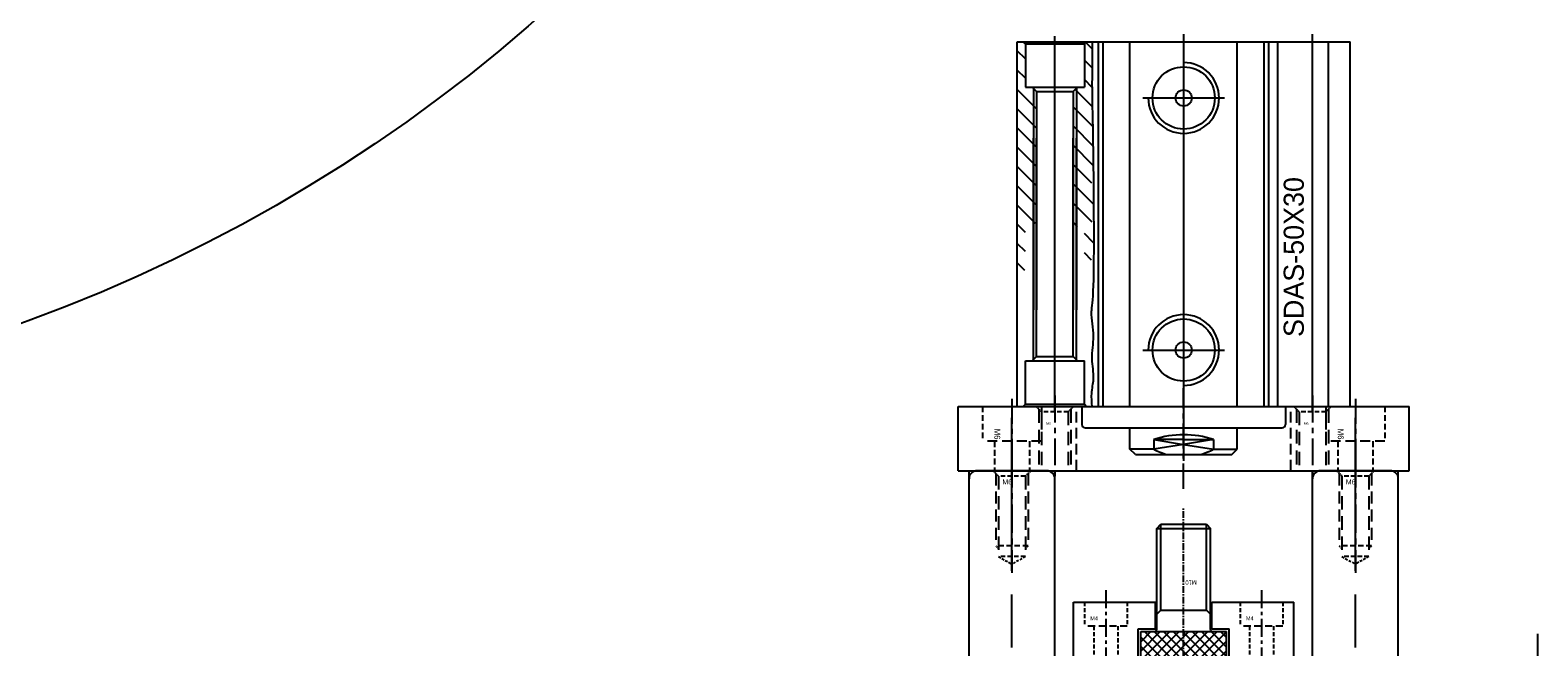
# Model space of a CAD drawing. Header units: millimetres. Extents: x -1657 to 8845, y -11980 to 3013.
# Tile 23 of 256: x 73 to 354, y -829 to -714. Entities that reach past the tile are written whole.
import ezdxf

# ---------------------------------------------------------------- set-up
doc = ezdxf.new("R2010")
doc.units = ezdxf.units.MM
doc.linetypes.add('CENTER', pattern=[2, 1.25, -0.25, 0.25, -0.25])
doc.linetypes.add('DASHED', pattern=[0.75, 0.5, -0.25])
for name, color, linetype in [('图层33', 235, 'Continuous'), ('图层34', 132, 'Continuous'), ('图层35', 64, 'Continuous'), ('图层59', 190, 'Continuous'), ('导柱', 252, 'Continuous'), ('折弯气缸', 252, 'Continuous'), ('料盘', 247, 'Continuous')]:
    doc.layers.add(name, color=color, linetype=linetype)

# ---------------------------------------------------------------- blocks, each defined once
blk = doc.blocks.new('6F')
at = {"color": 4, "linetype": 'DASHED', "ltscale": 0.471405}
for p, q in [((1, 2.5), (0, 3.5)), ((1, -2.5), (0, -3.5))]:
    blk.add_line(p, q, dxfattribs=at)
at = {"color": 4, "linetype": 'DASHED', "ltscale": 4.5}
for p, q in [((0.5, 3), (14, 3)), ((0.5, -3), (14, -3))]:
    blk.add_line(p, q, dxfattribs=at)
at = {"color": 4, "linetype": 'DASHED', "ltscale": 0.235702}
for p, q in [((14, 3), (14.5, 2.5)), ((14, -3), (14.5, -2.5))]:
    blk.add_line(p, q, dxfattribs=at)
at = {"color": 4, "linetype": 'DASHED', "ltscale": 2}
blk.add_line((14, 3), (14, -3), dxfattribs=at)
at = {"color": 1, "linetype": 'CENTER', "ltscale": 4.23765}
blk.add_line((-2.16, 0), (19.03, 0), dxfattribs=at)
at = {"color": 4, "linetype": 'DASHED', "ltscale": 1.666667}
for p, q in [((1, 2.5), (1, -2.5)), ((16, 2.5), (16, -2.5))]:
    blk.add_line(p, q, dxfattribs=at)
at = {"color": 4, "linetype": 'DASHED', "ltscale": 5}
for p, q in [((1, 2.5), (16, 2.5)), ((1, -2.5), (16, -2.5))]:
    blk.add_line(p, q, dxfattribs=at)
at = {"color": 4, "linetype": 'DASHED', "ltscale": 0.96225}
for p in [(16, 2.5), (16, -2.5)]:
    blk.add_line(p, (17.44, 0), dxfattribs=at)
blk.add_text('M6', height=0.924, rotation=90).set_placement((2.56, -1.77))
blk = doc.blocks.new('10EA9')
at = {"layer": '导柱', "ltscale": 4}
for p, q in [((-5, 3.5), (0, 3.5)), ((-5, -19.5), (-5, 3.5)), ((0, -19.5), (0, 3.5)), ((-15, 0), (-5, 0)), ((-15, -16), (-15, 0)), ((0, 0), (93.5, 0)), ((95, -14.5), (95, -1.5)), ((-15, -16), (-5, -16)), ((0, -16), (93.5, -16)), ((-5, -19.5), (0, -19.5))]:
    blk.add_line(p, q, dxfattribs=at)
at = {"layer": '导柱', "color": 1, "linetype": 'CENTER', "ltscale": 25.52}
blk.add_line((-23.8, -8), (103.8, -8), dxfattribs=at)
at = {"layer": '导柱', "ltscale": 4}
for centre, start, end in [((93.5, -1.5), 0, 90), ((93.5, -14.5), 270, 0)]:
    blk.add_arc(centre, 1.5, start, end, dxfattribs=at)
blk.add_blockref('6F', (-15, -8), dxfattribs=at)
at = {"layer": '导柱', "ltscale": 4, "rotation": 180}
blk.add_blockref('6F', (95, -8), dxfattribs=at)
at = {"layer": '导柱', "ltscale": 4, "insert": (13.82, -9.6), "char_height": 2.5, "width": 32.9285, "attachment_point": 1}
blk.add_mtext('SPGW 16-100', dxfattribs=at)
blk = doc.blocks.new('1244F')
at = {"layer": '折弯气缸'}
h = blk.add_hatch(dxfattribs=at)
h.set_pattern_fill('ANSI31', color=256, scale=0.8, style=0)
h.set_pattern_definition([(45, (-120.4302, -205.2717), (-1.796051, 1.796051), [])])
h.paths.add_polyline_path([(36.53, 4), (45.83, 4), (46.03, 4.2), (46.03, 5.5), (54.13, 5.5), (54.53, 5.9), (54.53, 7), (11.53, 7), (11.53, 5.9), (11.93, 5.5), (20.03, 5.5), (20.03, 4.2), (20.23, 4)])
h.paths.add_polyline_path([(29.53, 4), (20.23, 4), (20.83, 3.4), (36.53, 3.4), (45.23, 3.4), (45.83, 4)])
edge = h.paths.add_edge_path()
edge.add_spline(control_points=[(11.53, -6.98), (12.35, -6.88), (14.06, -6.71), (16.98, -7.48), (20.55, -6.64), (24.73, -7.55), (28.58, -6.55), (32.49, -7.44), (36.29, -7.18), (40.75, -7.07), (45.62, -6.93), (52.59, -7.05), (54.15, -7), (54.53, -6.98)], knot_values=[0.836918, 0.836918, 0.836918, 0.836918, 5.720147, 11.128185, 18.586135, 27.080006, 36.276146, 41.684183, 50.854289, 58.986271, 68.508697, 73.600207, 75.446562, 75.446562, 75.446562, 75.446562], degree=3, periodic=0)
edge.add_line((54.53, -6.98), (54.53, -5.9))
edge.add_line((54.53, -5.9), (54.13, -5.5))
edge.add_line((54.13, -5.5), (46.03, -5.5))
edge.add_line((46.03, -5.5), (46.03, -4.2))
edge.add_line((46.03, -4.2), (45.83, -4))
edge.add_line((45.83, -4), (29.53, -4))
edge.add_line((29.53, -4), (20.23, -4))
edge.add_line((20.23, -4), (20.03, -4.2))
edge.add_line((20.03, -4.2), (20.03, -5.5))
edge.add_line((20.03, -5.5), (11.93, -5.5))
edge.add_line((11.93, -5.5), (11.53, -5.9))
edge.add_line((11.53, -5.9), (11.53, -6.98))
h.paths.add_polyline_path([(29.53, -3.4), (20.83, -3.4), (20.23, -4), (36.53, -4), (45.83, -4), (45.23, -3.4)])
for p, q in [((-13.47, 7), (54.53, 7)), ((-13.47, 7), (-13.47, -55)), ((-13.07, 5.5), (-13.47, 5.9)), ((54.13, 5.5), (54.53, 5.9)), ((54.53, 7), (54.53, -55)), ((-13.07, 5.5), (-13.07, -5.5)), ((-13.07, 5.5), (-4.97, 5.5)), ((-4.97, 5.5), (-4.97, -5.5)), ((-4.97, 4.2), (-4.17, 3.4)), ((-4.77, 4), (36.53, 4)), ((-4.17, 3.4), (36.53, 3.4)), ((-4.17, 3.4), (-4.17, -3.4)), ((45.83, 4), (4.53, 4)), ((45.23, 3.4), (4.53, 3.4)), ((46.03, 4.2), (45.23, 3.4)), ((45.23, 3.4), (45.23, -3.4)), ((46.03, 5.5), (46.03, -5.5)), ((54.13, 5.5), (46.03, 5.5)), ((54.13, 5.5), (54.13, -5.5)), ((-14.47, 0), (39.17, 0)), ((0, 0), (55.53, 0)), ((-13.47, -5.05), (-16.87, -5.05)), ((-13.07, -5.5), (-13.47, -5.9)), ((-13.07, -5.5), (-4.97, -5.5)), ((-4.97, -4.2), (-4.17, -3.4)), ((-4.77, -4), (36.53, -4)), ((-4.17, -3.4), (36.53, -3.4)), ((45.23, -3.4), (4.53, -3.4)), ((45.83, -4), (4.53, -4)), ((46.03, -4.2), (45.23, -3.4)), ((54.13, -5.5), (46.03, -5.5)), ((54.13, -5.5), (54.53, -5.9)), ((-17.47, -5.65), (-17.47, -34)), ((-13.47, -8.12), (54.53, -8.12)), ((-13.47, -9.02), (54.53, -9.02)), ((-22.47, -15), (-21.47, -14)), ((-21.47, -18.42), (-21.47, -14)), ((-21.47, -14), (-17.47, -14)), ((-13.47, -14), (54.53, -14)), ((-22.47, -15), (-22.47, -33)), ((-2.97, -16.4), (-2.97, -31.6)), ((44.03, -16.4), (44.03, -31.6)), ((-20.57, -24), (-21.47, -18.42)), ((-19.67, -18.42), (-21.47, -18.42)), ((-19.67, -18.42), (-20.57, -24)), ((-19.67, -24), (-19.67, -18.42)), ((-20.57, -24), (-21.47, -29.58)), ((-19.67, -29.58), (-20.57, -24)), ((-19.67, -24), (-19.67, -29.58)), ((-21.47, -29.58), (-21.47, -34)), ((-19.67, -29.58), (-21.47, -29.58)), ((-22.47, -33), (-21.47, -34)), ((-21.47, -34), (-17.47, -34)), ((-17.47, -34), (-17.47, -42.35)), ((-13.47, -34), (54.53, -34)), ((-13.47, -38.98), (54.53, -38.98)), ((-13.47, -39.88), (54.53, -39.88)), ((-13.47, -41.57), (54.53, -41.57)), ((-13.47, -42.95), (-16.87, -42.95)), ((-14.47, -48), (55.95, -48)), ((-13.47, -51), (54.53, -51)), ((-13.47, -55), (54.53, -55))]:
    blk.add_line(p, q, dxfattribs=at)
at = {"layer": '折弯气缸', "ltscale": 0.5}
blk.add_line((55.95, -24), (-23.64, -24), dxfattribs=at)
at = {"layer": '折弯气缸'}
for centre, radius in [((-2.97, -24), 5.8), ((44.03, -24), 5.8), ((-2.97, -24), 1.5), ((44.03, -24), 1.5)]:
    blk.add_circle(centre, radius, dxfattribs=at)
for centre, radius, start, end in [((-16.87, -5.65), 0.6, 90, 180), ((-4.74, -26.53), 18.59, 154.1185, 162.456), ((-36.73, -24), 17.96, 359.9947, 18.1063), ((-2.97, -24), 6.6, 180, 90), ((44.03, -24), 6.6, 90, 0), ((-36.73, -24), 17.96, 341.8937, 0.0053), ((-4.74, -21.47), 18.59, 197.544, 205.8815), ((-16.87, -42.35), 0.6, 180, 270)]:
    blk.add_arc(centre, radius, start, end, dxfattribs=at)
blk.add_open_spline([(-13.47, -6.98), (-12.65, -6.88), (-10.94, -6.71), (-8.02, -7.48), (-4.45, -6.64), (-0.27, -7.55), (3.58, -6.55), (7.49, -7.44), (36.29, -7.18), (40.75, -7.07), (45.62, -6.93), (52.59, -7.05), (54.15, -7), (54.53, -6.98)], degree=3, knots=[0.836918, 0.836918, 0.836918, 0.836918, 5.720147, 11.128185, 18.586135, 27.080006, 36.276146, 41.684183, 50.854289, 58.986271, 68.508697, 73.600207, 75.446562, 75.446562, 75.446562, 75.446562], dxfattribs=at)
at = {"layer": '折弯气缸', "insert": (-0.54, -42.64), "char_height": 3.75, "width": 43.8714, "attachment_point": 1}
blk.add_mtext('SDAS-50X30', dxfattribs=at)
blk = doc.blocks.new('12576')
at = {"layer": '图层33', "color": 4, "linetype": 'DASHED', "ltscale": 2.166667}
for p, q in [((-8.75, 6.5), (-8.75, 0)), ((2.25, 6.5), (2.25, 0)), ((-6.5, 0), (-6.5, -5.5)), ((0, 0), (0, -5.5))]:
    blk.add_line(p, q, dxfattribs=at)
at = {"layer": '图层33', "color": 1, "linetype": 'CENTER', "ltscale": 3.728372}
blk.add_line((-3.25, 7.89), (-3.25, -7.61), dxfattribs=at)
at = {"layer": '图层33', "color": 4, "linetype": 'DASHED', "ltscale": 3.666667}
blk.add_line((2.25, 0), (-8.75, 0), dxfattribs=at)
at = {"layer": '图层33', "ltscale": 4}
blk.add_text('M6', height=1.094, rotation=270, dxfattribs=at).set_placement((-6.53, 2.34))
blk = doc.blocks.new('125A1')
at = {"layer": '图层33', "color": 4, "linetype": 'DASHED', "ltscale": 0.471405}
for p, q in [((-5.5, -0.5), (-6.5, 0.5)), ((-0.5, -0.5), (0.5, 0.5))]:
    blk.add_line(p, q, dxfattribs=at)
at = {"layer": '图层33', "color": 4, "linetype": 'DASHED', "ltscale": 5.166667}
for p, q in [((-6, 0), (-6, -11.5)), ((0, 0), (0, -11.5))]:
    blk.add_line(p, q, dxfattribs=at)
at = {"layer": '图层33', "color": 1, "linetype": 'CENTER', "ltscale": 4}
blk.add_line((-3, 2.5), (-3, -13.07), dxfattribs=at)
at = {"layer": '图层33', "color": 4, "linetype": 'DASHED', "ltscale": 5}
for p, q in [((-5.5, -0.5), (-5.5, -11.5)), ((-0.5, -0.5), (-0.5, -11.5))]:
    blk.add_line(p, q, dxfattribs=at)
at = {"layer": '图层33', "color": 4, "linetype": 'DASHED', "ltscale": 1.666667}
blk.add_line((-0.5, -0.5), (-5.5, -0.5), dxfattribs=at)
at = {"layer": '图层33'}
blk.add_text('M6', height=0.461, dxfattribs=at).set_placement((-4.62, -2.94))
blk = doc.blocks.new('10k1')
for p, q in [((-9.4, 8), (-10, 7.65)), ((-10, 7.65), (-10, -7.65)), ((-9.4, 8), (-9.4, -8)), ((-9.4, 8), (0, 8)), ((0, 8), (0, -8)), ((0.4, 5), (19.25, 5)), ((19.25, 5), (20, 4.25)), ((19.25, 5), (19.25, -5)), ((20, 4.25), (20, -4.25)), ((0.4, -5), (19.25, -5)), ((20, -4.25), (19.25, -5)), ((-9.4, -8), (-10, -7.65)), ((-9.4, -8), (0, -8))]:
    blk.add_line(p, q)
at = {"color": 0}
for p, q in [((-9.4, -0.36), (-1.04, 8)), ((-9.4, 1.41), (-2.81, 8)), ((-9.4, 3.18), (-4.58, 8)), ((-9.4, 4.95), (-6.35, 8)), ((-9.4, 6.72), (-8.12, 8)), ((-9.4, -2.12), (0, 7.28)), ((0, -2.72), (-9.4, 6.68)), ((0, -0.96), (-8.96, 8)), ((0, 0.81), (-7.19, 8)), ((0, 2.58), (-5.42, 8)), ((0, 4.35), (-3.65, 8)), ((0, 6.12), (-1.88, 8)), ((0, 7.88), (-0.12, 8)), ((-9.4, -3.89), (0, 5.51)), ((0, -4.49), (-9.4, 4.91)), ((-9.4, -5.66), (0, 3.74)), ((0, -6.26), (-9.4, 3.14)), ((-9.4, -7.43), (0, 1.97)), ((-0.03, -8), (-9.4, 1.37)), ((-8.21, -8), (0, 0.21)), ((-1.79, -8), (-9.4, -0.39)), ((-3.56, -8), (-9.4, -2.16)), ((-6.44, -8), (0, -1.56)), ((-5.33, -8), (-9.4, -3.93)), ((-4.67, -8), (0, -3.33)), ((-2.9, -8), (0, -5.1)), ((-7.1, -8), (-9.4, -5.7)), ((-8.87, -8), (-9.4, -7.47)), ((-1.13, -8), (0, -6.87))]:
    blk.add_line(p, q, dxfattribs=at)
at = {"color": 2, "linetype": 'Continuous'}
for p, q in [((4, 4.25), (3.25, 5)), ((4, 4.25), (4, -4.25)), ((4, 4.25), (20, 4.25)), ((4, -4.25), (3.25, -5)), ((4, -4.25), (20, -4.25))]:
    blk.add_line(p, q, dxfattribs=at)
at = {"color": 1, "linetype": 'CENTER'}
blk.add_line((-12.79, 0), (22.99, 0), dxfattribs=at)
for centre, start, end in [((0.4, 5.4), 180, 270), ((0.4, -5.4), 90, 180)]:
    blk.add_arc(centre, 0.4, start, end)
blk.add_text('M10', height=0.79, rotation=90).set_placement((9.54, -2.44))
blk = doc.blocks.new('126CD')
at = {"layer": '图层35', "color": 1, "linetype": 'CENTER', "ltscale": 2.671598}
blk.add_line((0, 0), (0, -19.86), dxfattribs=at)
at = {"layer": '图层35', "color": 4, "linetype": 'DASHED', "ltscale": 1.5}
for p, q in [((-4, -2.22), (-4, -6.72)), ((4, -2.22), (4, -6.72)), ((-2.25, -6.72), (-2.25, -17.72)), ((2.25, -6.72), (2.25, -17.72))]:
    blk.add_line(p, q, dxfattribs=at)
at = {"layer": '图层35', "color": 4, "linetype": 'DASHED', "ltscale": 2.666667}
blk.add_line((4, -6.72), (-4, -6.72), dxfattribs=at)
at = {"layer": '图层35'}
blk.add_text('M4', height=0.743, dxfattribs=at).set_placement((-2.9, -5.61))

msp = doc.modelspace()

# ---------------------------------------------------------------- linework, layer by layer
at = {"layer": '图层33', "color": 1, "linetype": 'CENTER', "ltscale": 3.74615}
msp.add_line((287.9598, -799.7476), (287.9598, -781.0168), dxfattribs=at)
at = {"layer": '图层33', "ltscale": 1.625}
for p, q in [((245.9598, -784.3822), (329.9598, -784.3822)), ((245.9598, -796.3822), (245.9598, -784.3822)), ((329.9598, -796.3822), (329.9598, -784.3822)), ((245.9598, -796.3822), (329.9598, -796.3822))]:
    msp.add_line(p, q, dxfattribs=at)
at = {"layer": '图层33', "color": 4, "linetype": 'DASHED', "ltscale": 4}
for p, q in [((267.9598, -796.3822), (267.9598, -784.3822)), ((307.9598, -796.3822), (307.9598, -784.3822))]:
    msp.add_line(p, q, dxfattribs=at)
at = {"layer": '图层34', "color": 1, "linetype": 'CENTER', "ltscale": 28.536}
for p, q in [((255.9598, -929.2222), (255.9598, -786.5422)), ((319.9598, -929.2222), (319.9598, -786.5422))]:
    msp.add_line(p, q, dxfattribs=at)
at = {"layer": '图层34', "ltscale": 10}
for p, q in [((247.9598, -919.3822), (247.9598, -796.3822)), ((247.9598, -796.3822), (263.9598, -796.3822)), ((263.9598, -919.3822), (263.9598, -796.3822)), ((311.9598, -919.3822), (311.9598, -796.3822)), ((311.9598, -796.3822), (327.9598, -796.3822)), ((327.9598, -919.3822), (327.9598, -796.3822))]:
    msp.add_line(p, q, dxfattribs=at)
at = {"layer": '图层35', "ltscale": 4}
for p, q in [((267.4598, -836.3822), (267.4598, -820.8822)), ((267.4598, -820.8822), (282.7098, -820.8822)), ((282.7098, -825.8822), (282.7098, -820.8822)), ((293.2098, -825.8822), (293.2098, -820.8822)), ((293.2098, -820.8822), (308.4598, -820.8822)), ((308.4598, -836.3822), (308.4598, -820.8822)), ((279.4598, -836.3822), (279.4598, -825.8822)), ((279.4598, -825.8822), (282.7098, -825.8822)), ((293.2098, -825.8822), (296.4598, -825.8822)), ((296.4598, -836.3822), (296.4598, -825.8822))]:
    msp.add_line(p, q, dxfattribs=at)
at = {"layer": '图层59', "color": 1, "linetype": 'CENTER', "ltscale": 11.484}
msp.add_line((353.9598, -884.2422), (353.9598, -826.8222), dxfattribs=at)
at = {"layer": '料盘', "ltscale": 12.5}
msp.add_circle((-30.4902, -486.6622), 300, dxfattribs=at)

# ---------------------------------------------------------------- block references
at = {"layer": '图层33', "ltscale": 1.625}
for name, p in [('12576', (259.2098, -790.8822)), ('125A1', (266.9598, -784.8822)), ('125A1', (314.9598, -784.8822)), ('12576', (323.2098, -790.8822))]:
    msp.add_blockref(name, p, dxfattribs=at)
at = {"layer": '图层34', "ltscale": 10, "rotation": 270}
for p in [(255.9598, -796.3822), (319.9598, -796.3822)]:
    msp.add_blockref('6F', p, dxfattribs=at)
at = {"layer": '图层35', "ltscale": 4, "rotation": 90}
msp.add_blockref('10k1', (287.9598, -826.3822), dxfattribs=at)
at = {"layer": '图层35', "ltscale": 4}
for p in [(273.4598, -818.6672), (302.4598, -818.6672)]:
    msp.add_blockref('126CD', p, dxfattribs=at)
at = {"layer": '导柱', "ltscale": 5.75, "rotation": 90}
for p in [(247.9598, -891.3822), (311.9598, -891.3822)]:
    msp.add_blockref('10EA9', p, dxfattribs=at)
at = {"layer": '折弯气缸', "ltscale": 1.625, "rotation": 90}
msp.add_blockref('1244F', (263.9598, -770.9159), dxfattribs=at)

doc.saveas('drawing.dxf')
